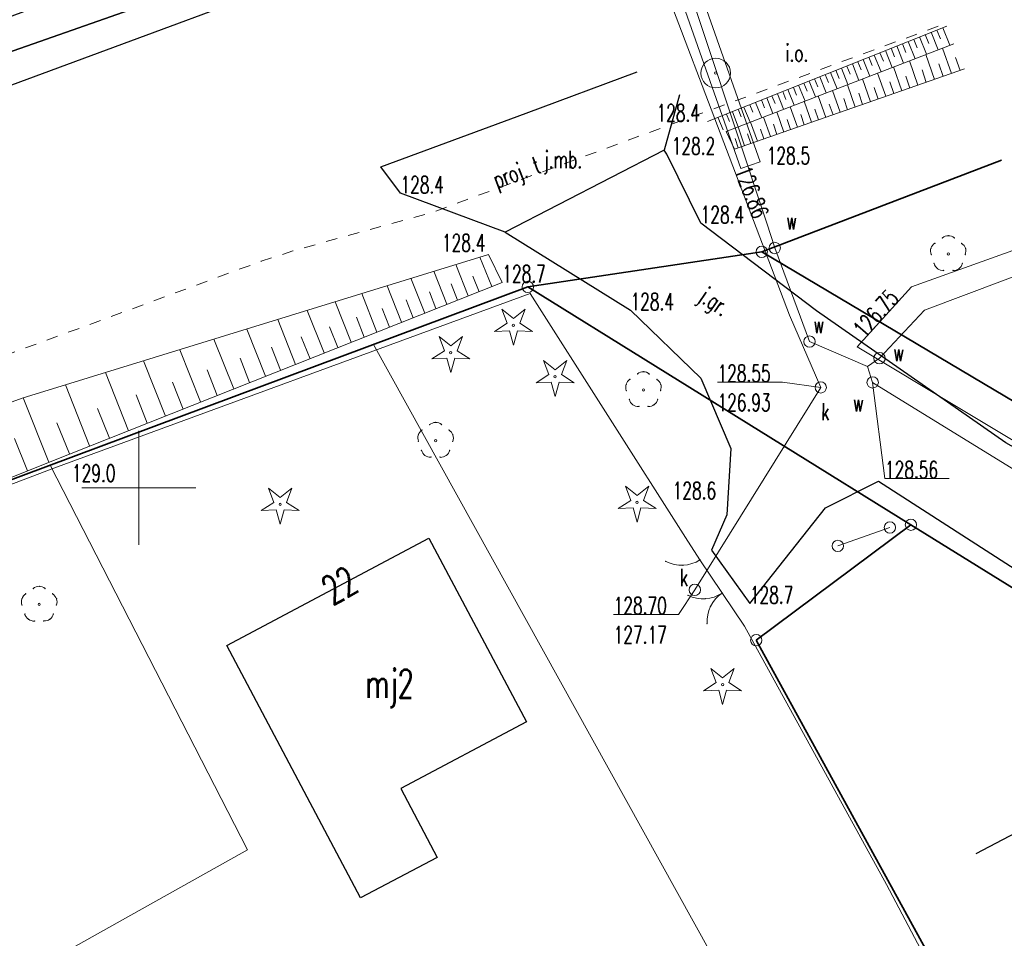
# Model space of a CAD drawing. Header units: metres. Extents: x 0 to 6486189, y 0 to 5958420.
# Tile 19 of 24: x 6485845 to 6485888, y 5958180 to 5958221. Entities that reach past the tile are written whole.
import ezdxf
from ezdxf import colors
from ezdxf.entities.mleader import LeaderData, LeaderLine
from ezdxf.enums import TextEntityAlignment as Align
from ezdxf.math import Vec2, Vec3

# ---------------------------------------------------------------- set-up
doc = ezdxf.new("R2010")
doc.units = ezdxf.units.M
doc.header["$MEASUREMENT"] = 0
doc.set_wipeout_variables(frame=1)
doc.linetypes.add('L_0_03', pattern=[1, 0.5, -0.5])
doc.layers.get('0').update_dxf_attribs({"color": 8, "linetype": 'CONTINUOUS', "lineweight": 13})
for name, color, linetype, lineweight in [('000_INNE__NIEZYDENTYFIKOWANE_', 8, 'CONTINUOUS', 13), ('217_GRANICA_KONTURU_KLASYFIKCYJNEGO', 8, 'CONTINUOUS', 13), ('218_GRANICA_UzYTKU', 8, 'CONTINUOUS', 13), ('219_LINIA_GRANICY', 3, 'CONTINUOUS', 35), ('238_PUNKT_ADRESOWY_BUDYNKU', 8, 'CONTINUOUS', 13), ('312_BUDYNEK__POWIERZCHNIA_', 8, 'CONTINUOUS', 30), ('312_NUMER_EWIDENCYJNY_BUDYNKU_ATR124', 8, 'CONTINUOUS', 13), ('BRAMA__LINIA_', 8, 'CONTINUOUS', 13), ('brama__linia____symbol', 8, 'CONTINUOUS', 13), ('drzewo_iglaste__punkt_', 8, 'CONTINUOUS', 13), ('drzewo_lisciaste__punkt_', 8, 'CONTINUOUS', 13), ('E_proj_opisy', 7, 'CONTINUOUS', 9), ('E_proj_opisy_ośw.', 7, 'CONTINUOUS', 13), ('FURTKA__LINIA_', 8, 'CONTINUOUS', 13), ('furtka__linia____symbol', 8, 'CONTINUOUS', 13), ('INNY_OBIEKT_ORIENTACYJNY__PUNKT__ATR17', 8, 'CONTINUOUS', 13), ('JEZDNIA__POWIERZCHNIA_', 8, 'CONTINUOUS', 25), ('JEZDNIA__POWIERZCHNIA__ATR17', 8, 'CONTINUOUS', 13), ('KRAWezNIK__LINIA_', 8, 'CONTINUOUS', 25), ('OGRODZENIE_TRWAlE__LINIA_', 8, 'CONTINUOUS', 13), ('PLAC__POWIERZCHNIA_', 8, 'CONTINUOUS', 13), ('PRZEWoD_KANALIZACYJNY__LINIA_', 36, 'CONTINUOUS', 13), ('PRZEWoD_TELEKOMUNIKACYJNY___PROJEKTOWANY_LUB_W_BUDOWIE__LINIA____OB__PROJEKTOWANY', 30, 'L_0_03', 13), ('PRZEWoD_TELEKOMUNIKACYJNY___PROJEKTOWANY_LUB_W_BUDOWIE__LINIA____OB__PROJEKTOWANY_ATR1', 30, 'L_0_03', 13), ('PRZEWoD_WODOCIaGOWY__LINIA_', 5, 'CONTINUOUS', 13), ('PUNKT_O_OKREsLONEJ_WYSOKOsCI__SIEc_KANALIZACYJNA__ATR2', 36, 'CONTINUOUS', 13), ('PUNKT_O_OKREsLONEJ_WYSOKOsCI__SIEc_KANALIZACYJNA__ATR3', 36, 'CONTINUOUS', 13), ('PUNKT_O_OKREsLONEJ_WYSOKOsCI__SIEc_WODOCIaGOWA__ATR2', 5, 'CONTINUOUS', 13), ('PUNKT_WYSOKOsCIOWY_NATURALNY_ATR2', 8, 'CONTINUOUS', 13), ('RURA_OCHRONNA___PRZEWoD_WODOCIaGOWY__LINIA_', 5, 'CONTINUOUS', 13), ('siatka', 8, 'CONTINUOUS', 13), ('SKARPA_NIEUMOCNIONA__POWIERZCHNIA_', 8, 'CONTINUOUS', 13), ('SlUP_laCZONY__LINIA_', 1, 'CONTINUOUS', 13), ('slup_laczony__linia____symbol', 1, 'CONTINUOUS', 13), ('wlaz_okragly___siec_kanalizacyjna__punkt_', 36, 'CONTINUOUS', 13), ('WlAZ_OKRaGlY___SIEC_KANALIZACYJNA__PUNKT__ATR17', 36, 'CONTINUOUS', 13), ('wlaz_okragly___siec_wodociagowa__punkt_', 5, 'CONTINUOUS', 13), ('WlAZ_OKRaGlY___SIEC_WODOCIaGOWA__PUNKT__ATR17', 5, 'CONTINUOUS', 13)]:
    doc.layers.add(name, color=color, linetype=linetype, lineweight=lineweight)
doc.styles.add('Andy B', font='arialbd.ttf', dxfattribs={"height": 1.8})
doc.styles.add('Narrow', font='ARIALN.TTF', dxfattribs={"height": 2})
doc.styles.get("Standard").update_dxf_attribs({"font": 'simplex.shx'})

# ---------------------------------------------------------------- blocks, each defined once
blk = doc.blocks.new('GRT')
at = {"color": 0, "linetype": 'Continuous', "lineweight": 18}
blk.add_circle((0, 0), 0.5, dxfattribs=at)
blk = doc.blocks.new('OSP')
at = {"color": 0, "linetype": 'Continuous', "lineweight": 18}
for radius in [1.3, 0.1]:
    blk.add_circle((0, 0), radius, dxfattribs=at)
blk = doc.blocks.new('_None')
blk = doc.blocks.new('opis_wieloninia')
at = {"lineweight": 0, "transparency": 16777216}
blk.add_wipeout([(-0.516, 1.929), (-0.621, 1.898), (-0.734, 1.857), (-0.812, 1.824), (-0.991, 1.733), (-1.12, 1.653), (-1.249, 1.558), (-1.383, 1.44), (-1.498, 1.32), (-1.611, 1.18), (-1.744, 0.973), (-1.831, 0.796), (-1.896, 0.625), (-1.944, 0.457), (-1.982, 0.244), (-1.997, 0), (-1.986, -0.206), (-1.917, -0.559), (-1.808, -0.847), (-1.658, -1.113), (-1.465, -1.357), (-1.283, -1.53), (-1.075, -1.683), (-0.85, -1.807), (-0.519, -1.928), (-0.3, -1.974), (0, -1.997), (0.323, -1.971), (0.68, -1.878), (0.97, -1.745), (1.228, -1.574), (1.414, -1.41), (1.614, -1.175), (1.807, -0.85), (1.93, -0.512), (1.988, -0.192), (1.991, 0.156), (1.923, 0.536), (1.857, 0.734), (1.742, 0.976), (1.569, 1.235), (1.352, 1.469), (1.151, 1.632), (0.911, 1.777), (0.678, 1.878), (0.421, 1.952), (0.316, 1.972), (0.185, 1.988), (0.086, 1.995), (-0.061, 1.996), (-0.171, 1.989), (-0.27, 1.978), (-0.323, 1.971)], dxfattribs=at)
at = {"linetype": 'Continuous', "transparency": 16777216}
blk.add_circle((0, 0), 1.997, dxfattribs=at)
at = {"layer": 'E_proj_opisy', "transparency": 16777216, "style": 'Andy B'}
blk.add_attdef('NR', text='', height=1.8, dxfattribs=at).set_placement((0, 0), align=Align.MIDDLE_CENTER)

msp = doc.modelspace()

# ---------------------------------------------------------------- linework, layer by layer
at = {"layer": '000_INNE__NIEZYDENTYFIKOWANE_', "flags": 128}
for points in [[(6485884.79, 5958220), (6485885.09, 5958219.23)], [(6485885.04, 5958220.1), (6485885.2, 5958219.71)], [(6485885.3, 5958220.2), (6485885.61, 5958219.43)], [(6485883.78, 5958219.59), (6485884.08, 5958218.84)], [(6485884.03, 5958219.69), (6485884.18, 5958219.32)], [(6485884.28, 5958219.8), (6485884.58, 5958219.04)], [(6485884.53, 5958219.9), (6485884.69, 5958219.51)], [(6485882.79, 5958219.2), (6485883.08, 5958218.46)], [(6485883.03, 5958219.3), (6485883.18, 5958218.92)], [(6485883.28, 5958219.4), (6485883.58, 5958218.65)], [(6485883.53, 5958219.5), (6485883.68, 5958219.12)], [(6485885.68, 5958218.19), (6485885.29, 5958219.31)], [(6485881.57, 5958218.71), (6485881.71, 5958218.35)], [(6485881.81, 5958218.81), (6485882.1, 5958218.08)], [(6485882.05, 5958218.91), (6485882.2, 5958218.54)], [(6485882.29, 5958219), (6485882.59, 5958218.27)], [(6485882.54, 5958219.1), (6485882.69, 5958218.73)], [(6485884.21, 5958217.68), (6485883.84, 5958218.75)], [(6485884.94, 5958217.93), (6485884.56, 5958219.03)], [(6485886.06, 5958218.32), (6485885.86, 5958218.89)], [(6485880.61, 5958218.33), (6485880.75, 5958217.97)], [(6485880.85, 5958218.43), (6485881.13, 5958217.71)], [(6485881.09, 5958218.52), (6485881.23, 5958218.16)], [(6485881.33, 5958218.62), (6485881.61, 5958217.89)], [(6485883.5, 5958217.43), (6485883.13, 5958218.48)], [(6485884.57, 5958217.8), (6485884.39, 5958218.35)], [(6485885.31, 5958218.06), (6485885.12, 5958218.61)], [(6485879.43, 5958217.86), (6485879.71, 5958217.16)], [(6485879.67, 5958217.95), (6485879.81, 5958217.6)], [(6485879.9, 5958218.05), (6485880.18, 5958217.34)], [(6485880.14, 5958218.14), (6485880.28, 5958217.79)], [(6485880.37, 5958218.24), (6485880.66, 5958217.52)], [(6485882.12, 5958216.95), (6485881.77, 5958217.95)], [(6485882.8, 5958217.19), (6485882.44, 5958218.21)], [(6485883.85, 5958217.55), (6485883.67, 5958218.08)], [(6485878.5, 5958217.49), (6485878.78, 5958216.8)], [(6485878.74, 5958217.58), (6485878.87, 5958217.24)], [(6485878.97, 5958217.68), (6485879.25, 5958216.98)], [(6485879.2, 5958217.77), (6485879.34, 5958217.42)], [(6485880.8, 5958216.49), (6485880.46, 5958217.45)], [(6485881.45, 5958216.72), (6485881.11, 5958217.7)], [(6485882.46, 5958217.07), (6485882.28, 5958217.57)], [(6485883.15, 5958217.31), (6485882.97, 5958217.83)], [(6485877.34, 5958217.03), (6485877.47, 5958216.69)], [(6485877.57, 5958217.12), (6485877.84, 5958216.44)], [(6485877.8, 5958217.21), (6485877.94, 5958216.87)], [(6485878.04, 5958217.3), (6485878.31, 5958216.62)], [(6485878.27, 5958217.4), (6485878.41, 5958217.05)], [(6485880.16, 5958216.26), (6485879.83, 5958217.21)], [(6485881.12, 5958216.6), (6485880.95, 5958217.09)], [(6485881.78, 5958216.83), (6485881.61, 5958217.33)], [(6485876.31, 5958216.62), (6485876.45, 5958216.29)], [(6485876.57, 5958216.72), (6485876.84, 5958216.05)], [(6485876.83, 5958216.82), (6485876.96, 5958216.49)], [(6485877.08, 5958216.92), (6485877.35, 5958216.25)], [(6485878.92, 5958215.83), (6485878.6, 5958216.73)], [(6485879.53, 5958216.05), (6485879.21, 5958216.97)], [(6485879.84, 5958216.15), (6485879.68, 5958216.62)], [(6485880.48, 5958216.38), (6485880.31, 5958216.85)], [(6485875.43, 5958216.27), (6485875.65, 5958215.72)], [(6485875.8, 5958216.41), (6485875.93, 5958216.08)], [(6485876.06, 5958216.51), (6485876.32, 5958215.85)], [(6485877.73, 5958215.42), (6485877.43, 5958216.28)], [(6485878.32, 5958215.62), (6485878.01, 5958216.51)], [(6485878.62, 5958215.73), (6485878.46, 5958216.17)], [(6485879.22, 5958215.94), (6485879.06, 5958216.39)], [(6485876.59, 5958215.02), (6485876.31, 5958215.85)], [(6485877.16, 5958215.22), (6485876.86, 5958216.06)], [(6485877.44, 5958215.32), (6485877.29, 5958215.74)], [(6485878.02, 5958215.52), (6485877.87, 5958215.96)], [(6485876.32, 5958214.93), (6485876.18, 5958215.33)], [(6485876.87, 5958215.12), (6485876.73, 5958215.54)], [(6485865.5, 5958208.84), (6485864.98, 5958210.13)], [(6485864.46, 5958208.43), (6485863.92, 5958209.8)], [(6485862.56, 5958207.67), (6485861.95, 5958209.2)], [(6485863.53, 5958208.06), (6485862.96, 5958209.51)], [(6485864.94, 5958208.61), (6485864.67, 5958209.29)], [(6485861.54, 5958207.27), (6485860.9, 5958208.87)], [(6485864, 5958208.24), (6485863.72, 5958208.95)], [(6485860.46, 5958206.84), (6485859.79, 5958208.53)], [(6485863.05, 5958207.87), (6485862.76, 5958208.61)], [(6485859.33, 5958206.39), (6485858.62, 5958208.17)], [(6485862.05, 5958207.47), (6485861.74, 5958208.25)], [(6485858.14, 5958205.92), (6485857.39, 5958207.79)], [(6485859.9, 5958206.62), (6485859.56, 5958207.49)], [(6485861.01, 5958207.06), (6485860.68, 5958207.88)], [(6485856.88, 5958205.42), (6485856.1, 5958207.39)], [(6485858.74, 5958206.16), (6485858.38, 5958207.07)], [(6485855.56, 5958204.9), (6485854.74, 5958206.97)], [(6485857.52, 5958205.67), (6485857.13, 5958206.63)], [(6485854.17, 5958204.35), (6485853.3, 5958206.53)], [(6485856.23, 5958205.16), (6485855.83, 5958206.17)], [(6485852.71, 5958203.77), (6485851.8, 5958206.06)], [(6485851.17, 5958203.15), (6485850.21, 5958205.57)], [(6485854.87, 5958204.62), (6485854.45, 5958205.69)], [(6485849.55, 5958202.51), (6485848.54, 5958205.06)], [(6485853.45, 5958204.06), (6485853, 5958205.18)], [(6485847.84, 5958201.84), (6485846.78, 5958204.52)], [(6485851.95, 5958203.46), (6485851.48, 5958204.64)], [(6485850.37, 5958202.84), (6485849.88, 5958204.08)], [(6485846.05, 5958201.12), (6485844.93, 5958203.95)], [(6485848.71, 5958202.18), (6485848.19, 5958203.48)], [(6485846.96, 5958201.49), (6485846.41, 5958202.86)], [(6485845.12, 5958200.75), (6485844.54, 5958202.17)]]:
    msp.add_lwpolyline(points, dxfattribs=at)
at = {"layer": '217_GRANICA_KONTURU_KLASYFIKCYJNEGO', "flags": 128}
for points in [[(6485887.88, 5958214.38), (6485877.35, 5958210.36)], [(6485877.35, 5958210.36), (6485893.39, 5958200.83)], [(6485867.08, 5958208.82), (6485860.31, 5958206.3)], [(6485883.9, 5958198.38), (6485867.08, 5958208.82)], [(6485860.31, 5958206.3), (6485878.07, 5958174.24)], [(6485846.11, 5958201), (6485827.17, 5958193.93)], [(6485854.78, 5958184.1), (6485846.11, 5958201)], [(6485897.93, 5958189.68), (6485883.9, 5958198.38)], [(6485837.96, 5958174.69), (6485854.78, 5958184.1)]]:
    msp.add_lwpolyline(points, dxfattribs=at)
at = {"layer": '218_GRANICA_UzYTKU', "flags": 128}
for points in [[(6485887.88, 5958214.38), (6485877.35, 5958210.36)], [(6485877.35, 5958210.36), (6485867.08, 5958208.82)], [(6485893.39, 5958200.83), (6485877.35, 5958210.36)], [(6485867.08, 5958208.82), (6485860.31, 5958206.3)], [(6485883.9, 5958198.38), (6485867.08, 5958208.82)], [(6485860.31, 5958206.3), (6485846.11, 5958201)], [(6485878.07, 5958174.24), (6485860.31, 5958206.3)], [(6485846.11, 5958201), (6485827.17, 5958193.93)], [(6485854.78, 5958184.1), (6485846.11, 5958201)], [(6485897.93, 5958189.68), (6485883.9, 5958198.38)], [(6485837.96, 5958174.69), (6485854.78, 5958184.1)]]:
    msp.add_lwpolyline(points, dxfattribs=at)
at = {"layer": '219_LINIA_GRANICY', "flags": 128}
for points in [[(6485877.35, 5958210.36), (6485887.88, 5958214.38)], [(6485867.08, 5958208.82), (6485877.35, 5958210.36)], [(6485877.35, 5958210.36), (6485893.39, 5958200.83)], [(6485827.17, 5958193.93), (6485867.08, 5958208.82)], [(6485867.08, 5958208.82), (6485883.9, 5958198.38)], [(6485877.11, 5958193.31), (6485883.9, 5958198.38)], [(6485897.93, 5958189.68), (6485883.9, 5958198.38)], [(6485877.11, 5958193.31), (6485885.94, 5958177.2)]]:
    msp.add_lwpolyline(points, dxfattribs=at)
at = {"layer": '312_BUDYNEK__POWIERZCHNIA_', "flags": 128}
for points in [[(6485853.87, 5958193.08), (6485862.74, 5958197.79)], [(6485862.74, 5958197.79), (6485867.02, 5958189.72)], [(6485859.74, 5958182), (6485853.87, 5958193.08)], [(6485867.02, 5958189.72), (6485861.51, 5958186.8)], [(6485861.51, 5958186.8), (6485863.1, 5958183.77)], [(6485863.1, 5958183.77), (6485859.74, 5958182)]]:
    msp.add_lwpolyline(points, dxfattribs=at)
at = {"layer": 'BRAMA__LINIA_', "flags": 128}
msp.add_lwpolyline([(6485876.59, 5958193.92), (6485874.64, 5958196.84)], dxfattribs=at)
at = {"layer": 'brama__linia____symbol'}
for centre, radius, start, end in [((6485874.782, 5958196.616), 1.489, 243.5598, 303.9874), ((6485876.447, 5958194.133), 1.499, 123.7012, 183.7575)]:
    msp.add_arc(centre, radius, start, end, dxfattribs=at)
for p in [(6485875.62, 5958195.38), (6485875.62, 5958195.38), (6485874.12, 5958195.28), (6485874.88, 5958195.13), (6485875.1, 5958194.8), (6485874.95, 5958194.03)]:
    msp.add_point(p, dxfattribs=at)
at = {"layer": 'drzewo_iglaste__punkt_', "flags": 128}
for points in [[(6485866.17, 5958207.23), (6485865.94, 5958207.85)], [(6485865.94, 5958207.85), (6485866.45, 5958207.44)], [(6485866.45, 5958207.44), (6485866.96, 5958207.85)], [(6485866.96, 5958207.85), (6485866.73, 5958207.23)], [(6485865.62, 5958206.87), (6485866.17, 5958207.23)], [(6485866.73, 5958207.23), (6485867.28, 5958206.87)], [(6485863.42, 5958206.02), (6485863.19, 5958206.64)], [(6485863.19, 5958206.64), (6485863.7, 5958206.23)], [(6485863.7, 5958206.23), (6485864.21, 5958206.64)], [(6485864.21, 5958206.64), (6485863.98, 5958206.02)], [(6485866.28, 5958206.9), (6485865.62, 5958206.87)], [(6485866.45, 5958206.27), (6485866.28, 5958206.9)], [(6485866.63, 5958206.9), (6485866.45, 5958206.27)], [(6485867.28, 5958206.87), (6485866.63, 5958206.9)], [(6485862.87, 5958205.66), (6485863.42, 5958206.02)], [(6485863.98, 5958206.02), (6485864.53, 5958205.66)], [(6485863.53, 5958205.69), (6485862.87, 5958205.66)], [(6485863.7, 5958205.06), (6485863.53, 5958205.69)], [(6485863.88, 5958205.69), (6485863.7, 5958205.06)], [(6485864.53, 5958205.66), (6485863.88, 5958205.69)], [(6485868, 5958204.97), (6485867.77, 5958205.59)], [(6485867.77, 5958205.59), (6485868.28, 5958205.18)], [(6485868.28, 5958205.18), (6485868.79, 5958205.59)], [(6485868.79, 5958205.59), (6485868.56, 5958204.97)], [(6485867.45, 5958204.61), (6485868, 5958204.97)], [(6485868.56, 5958204.97), (6485869.11, 5958204.61)], [(6485868.11, 5958204.64), (6485867.45, 5958204.61)], [(6485868.28, 5958204.01), (6485868.11, 5958204.64)], [(6485868.46, 5958204.64), (6485868.28, 5958204.01)], [(6485869.11, 5958204.61), (6485868.46, 5958204.64)], [(6485855.93, 5958199.36), (6485855.7, 5958199.98)], [(6485855.7, 5958199.98), (6485856.21, 5958199.57)], [(6485856.21, 5958199.57), (6485856.72, 5958199.98)], [(6485856.72, 5958199.98), (6485856.49, 5958199.36)], [(6485871.6, 5958199.45), (6485871.37, 5958200.07)], [(6485871.37, 5958200.07), (6485871.88, 5958199.66)], [(6485871.88, 5958199.66), (6485872.39, 5958200.07)], [(6485872.39, 5958200.07), (6485872.16, 5958199.45)], [(6485855.38, 5958199), (6485855.93, 5958199.36)], [(6485856.49, 5958199.36), (6485857.04, 5958199)], [(6485871.05, 5958199.09), (6485871.6, 5958199.45)], [(6485872.16, 5958199.45), (6485872.71, 5958199.09)], [(6485856.04, 5958199.03), (6485855.38, 5958199)], [(6485856.21, 5958198.4), (6485856.04, 5958199.03)], [(6485856.38, 5958199.03), (6485856.21, 5958198.4)], [(6485857.04, 5958199), (6485856.38, 5958199.03)], [(6485871.71, 5958199.12), (6485871.05, 5958199.09)], [(6485871.88, 5958198.49), (6485871.71, 5958199.12)], [(6485872.05, 5958199.12), (6485871.88, 5958198.49)], [(6485872.71, 5958199.09), (6485872.05, 5958199.12)], [(6485875.35, 5958191.45), (6485875.12, 5958192.07)], [(6485875.12, 5958192.07), (6485875.63, 5958191.66)], [(6485875.63, 5958191.66), (6485876.14, 5958192.07)], [(6485876.14, 5958192.07), (6485875.91, 5958191.45)], [(6485874.8, 5958191.09), (6485875.35, 5958191.45)], [(6485875.46, 5958191.12), (6485874.8, 5958191.09)], [(6485875.63, 5958190.49), (6485875.46, 5958191.12)], [(6485875.8, 5958191.12), (6485875.63, 5958190.49)], [(6485876.46, 5958191.09), (6485875.8, 5958191.12)], [(6485875.91, 5958191.45), (6485876.46, 5958191.09)]]:
    msp.add_lwpolyline(points, dxfattribs=at)
at = {"layer": 'drzewo_iglaste__punkt_'}
for centre in [(6485866.45, 5958207.14), (6485863.7, 5958205.93), (6485868.28, 5958204.88), (6485856.21, 5958199.27), (6485871.88, 5958199.36), (6485875.63, 5958191.36)]:
    msp.add_circle(centre, 0.05, dxfattribs=at)
at = {"layer": 'drzewo_lisciaste__punkt_'}
for centre in [(6485885.54, 5958210.27), (6485872.16, 5958204.3), (6485863.03, 5958202.07), (6485845.63, 5958194.88)]:
    msp.add_circle(centre, 0.05, dxfattribs=at)
for centre, radius, start, end in [((6485885.55, 5958210.645), 0.425, 52.5896, 129.4999), ((6485885.151, 5958210.401), 0.389, 120.6926, 203.969), ((6485885.962, 5958210.412), 0.354, 332.3684, 62.908), ((6485885.325, 5958209.951), 0.417, 193.2951, 271.9225), ((6485885.757, 5958209.957), 0.42, 267.7524, 345.837), ((6485872.154, 5958204.717), 0.383, 46.9838, 131.7347), ((6485871.816, 5958204.417), 0.436, 124.9606, 199.9025), ((6485872.566, 5958204.431), 0.373, 334.9054, 61.5091), ((6485871.917, 5958203.957), 0.381, 190.8218, 276.253), ((6485872.393, 5958203.983), 0.407, 265.4508, 345.8212), ((6485863.039, 5958202.419), 0.451, 54.5989, 127.3122), ((6485862.651, 5958202.201), 0.399, 121.9949, 203.3705), ((6485863.37, 5958202.172), 0.445, 342.1852, 55.7452), ((6485862.777, 5958201.711), 0.361, 188.6267, 278.0926), ((6485863.246, 5958201.762), 0.424, 267.9109, 345.2567), ((6485845.632, 5958195.282), 0.398, 49.3729, 131.1198), ((6485845.292, 5958194.99), 0.444, 125.1019, 198.7295), ((6485846.016, 5958194.995), 0.397, 338.3527, 60.1556), ((6485845.428, 5958194.609), 0.462, 198.83, 270.1016), ((6485845.865, 5958194.56), 0.403, 265.2333, 346.2716)]:
    msp.add_arc(centre, radius, start, end, dxfattribs=at)
for p in [(6485885.28, 5958210.97), (6485885.54, 5958211.07), (6485885.8, 5958210.97), (6485884.78, 5958210.52), (6485884.95, 5958210.74), (6485886.13, 5958210.74), (6485886.3, 5958210.52), (6485884.79, 5958210.24), (6485886.29, 5958210.24), (6485884.92, 5958209.85), (6485886.16, 5958209.85), (6485885.07, 5958209.62), (6485885.34, 5958209.55), (6485885.74, 5958209.55), (6485886.01, 5958209.62), (6485871.9, 5958205), (6485872.16, 5958205.1), (6485872.42, 5958205), (6485871.4, 5958204.55), (6485871.57, 5958204.77), (6485872.75, 5958204.77), (6485872.92, 5958204.55), (6485871.41, 5958204.27), (6485872.91, 5958204.27), (6485871.54, 5958203.88), (6485871.69, 5958203.65), (6485871.96, 5958203.58), (6485872.36, 5958203.58), (6485872.63, 5958203.65), (6485872.78, 5958203.88), (6485862.77, 5958202.77), (6485863.03, 5958202.87), (6485863.29, 5958202.77), (6485862.27, 5958202.32), (6485862.44, 5958202.54), (6485863.62, 5958202.54), (6485863.79, 5958202.32), (6485862.28, 5958202.04), (6485863.78, 5958202.04), (6485862.41, 5958201.65), (6485862.56, 5958201.42), (6485863.5, 5958201.42), (6485863.65, 5958201.65), (6485862.83, 5958201.35), (6485863.23, 5958201.35), (6485845.37, 5958195.58), (6485845.63, 5958195.68), (6485845.89, 5958195.58), (6485844.87, 5958195.13), (6485845.04, 5958195.35), (6485846.22, 5958195.35), (6485846.39, 5958195.13), (6485844.88, 5958194.85), (6485846.38, 5958194.85), (6485845.01, 5958194.46), (6485845.16, 5958194.23), (6485845.43, 5958194.16), (6485845.83, 5958194.16), (6485846.1, 5958194.23), (6485846.25, 5958194.46)]:
    msp.add_point(p, dxfattribs=at)
at = {"layer": 'FURTKA__LINIA_', "flags": 128}
msp.add_lwpolyline([(6485874.64, 5958196.84), (6485874.01, 5958197.82)], dxfattribs=at)
at = {"layer": 'furtka__linia____symbol'}
msp.add_arc((6485873.828, 5958198.105), 1.503, 242.7945, 302.6615, dxfattribs=at)
for p in [(6485873.14, 5958196.77), (6485874.64, 5958196.84), (6485873.9, 5958196.6)]:
    msp.add_point(p, dxfattribs=at)
at = {"layer": 'JEZDNIA__POWIERZCHNIA_', "flags": 128}
for points in [[(6485783.32, 5958195.23), (6485784.56, 5958198.65), (6485787.48, 5958199.73), (6485788.01, 5958198.53), (6485807.51, 5958205.66), (6485808.19, 5958207.38), (6485813.47, 5958209.26), (6485813.63, 5958208.84), (6485821.08, 5958210.96), (6485834.53, 5958215.71), (6485849.62, 5958220.99), (6485866.77, 5958227.17), (6485868.14, 5958228.53), (6485868.81, 5958229.63), (6485873.12, 5958231.14), (6485874.93, 5958230.52), (6485880.48, 5958232.56)], [(6485881.01, 5958231.25), (6485863.96, 5958224.93), (6485840.52, 5958216.24), (6485816.93, 5958207.61), (6485793.62, 5958198.99)], [(6485813.47, 5958209.26), (6485813.63, 5958208.84), (6485821.08, 5958210.96), (6485834.53, 5958215.71), (6485849.62, 5958220.99), (6485866.77, 5958227.17), (6485868.14, 5958228.53), (6485868.81, 5958229.63), (6485868.9, 5958229.66)], [(6485868.81, 5958229.63), (6485868.14, 5958228.53), (6485866.77, 5958227.17), (6485849.62, 5958220.99), (6485834.53, 5958215.71), (6485821.08, 5958210.96), (6485813.63, 5958208.84), (6485813.47, 5958209.26), (6485815.83, 5958210.2), (6485839.38, 5958218.86), (6485862.95, 5958227.56)], [(6485873.74, 5958217.25), (6485873.07, 5958214.83), (6485866.09, 5958211.23), (6485861.49, 5958212.93), (6485860.63, 5958214.1), (6485867.01, 5958216.45), (6485871.88, 5958218.26)], [(6485894.36, 5958198.44), (6485888.06, 5958201.98), (6485879.75, 5958207.77), (6485874.67, 5958211.62), (6485873.19, 5958214.65), (6485873.07, 5958214.83)], [(6485866.09, 5958211.23), (6485871.59, 5958207.8), (6485874.68, 5958204.82), (6485875.99, 5958201.73), (6485875.82, 5958198.82), (6485875.14, 5958197.27), (6485876.83, 5958194.92), (6485880.15, 5958199.12), (6485882.47, 5958200.3), (6485890.2, 5958195.31), (6485893.87, 5958193.15), (6485895.42, 5958195.85)]]:
    msp.add_lwpolyline(points, dxfattribs=at)
at = {"layer": 'KRAWezNIK__LINIA_', "flags": 128}
msp.add_lwpolyline([(6485886.76, 5958183.94), (6485891.45, 5958186.4), (6485894.53, 5958180.66), (6485889.81, 5958178.18)], dxfattribs=at)
at = {"layer": 'OGRODZENIE_TRWAlE__LINIA_', "flags": 128}
for points in [[(6485882.83, 5958182.58), (6485876.59, 5958193.92), (6485874.64, 5958196.84), (6485874.01, 5958197.82), (6485867.18, 5958208.53), (6485846.27, 5958200.86), (6485827.44, 5958193.71), (6485831.51, 5958186.54), (6485839.11, 5958173.01), (6485831.57, 5958168.57)], [(6485885.69, 5958177.15), (6485882.83, 5958182.58)]]:
    msp.add_lwpolyline(points, dxfattribs=at)
at = {"layer": 'PLAC__POWIERZCHNIA_', "flags": 128}
msp.add_lwpolyline([(6485886.76, 5958183.94), (6485891.45, 5958186.4), (6485894.53, 5958180.66), (6485889.81, 5958178.18)], dxfattribs=at)
at = {"layer": 'PRZEWoD_KANALIZACYJNY__LINIA_', "flags": 128}
for points in [[(6485867.87, 5958235.67), (6485870.16, 5958229.72), (6485878.57, 5958207.58), (6485879.94, 5958204.41), (6485874.41, 5958195.52)], [(6485889.35, 5958210.77), (6485883.92, 5958208.83), (6485881.54, 5958206.19)], [(6485881.54, 5958206.19), (6485890.63, 5958200.73), (6485894.31, 5958198.57)]]:
    msp.add_lwpolyline(points, dxfattribs=at)
at = {"layer": 'PRZEWoD_TELEKOMUNIKACYJNY___PROJEKTOWANY_LUB_W_BUDOWIE__LINIA____OB__PROJEKTOWANY', "flags": 128}
msp.add_lwpolyline([(6485740.86, 5958167.81), (6485745.47, 5958169.57), (6485745.86, 5958169.71), (6485751.67, 5958171.8), (6485764.05, 5958176.35), (6485765.6, 5958176.92), (6485799.98, 5958189.57), (6485851.34, 5958208.46), (6485855.38, 5958209.95), (6485856.76, 5958210.4), (6485856.96, 5958210.46), (6485862.87, 5958212.09), (6485864.42, 5958212.66), (6485885.43, 5958220.39)], dxfattribs=at)
at = {"layer": 'PRZEWoD_WODOCIaGOWY__LINIA_', "flags": 128}
for points in [[(6485868.74, 5958237.3), (6485868.94, 5958236.49), (6485873.58, 5958223.66), (6485877.57, 5958211.62), (6485877.92, 5958210.53), (6485879.45, 5958206.42), (6485882, 5958205.33)], [(6485882, 5958205.33), (6485882.52, 5958205.69), (6485884.49, 5958207.8), (6485889.75, 5958209.77)], [(6485895.07, 5958196.71), (6485882.22, 5958204.63), (6485882, 5958205.33)]]:
    msp.add_lwpolyline(points, dxfattribs=at)
at = {"layer": 'PUNKT_O_OKREsLONEJ_WYSOKOsCI__SIEc_KANALIZACYJNA__ATR2', "flags": 128}
for points in [[(6485879.94, 5958204.41), (6485878.26, 5958204.64), (6485875.41, 5958204.64)], [(6485874.41, 5958195.52), (6485873.7, 5958194.44), (6485870.85, 5958194.44)]]:
    msp.add_lwpolyline(points, dxfattribs=at)
at = {"layer": 'PUNKT_O_OKREsLONEJ_WYSOKOsCI__SIEc_WODOCIaGOWA__ATR2', "flags": 128}
msp.add_lwpolyline([(6485882.22, 5958204.63), (6485882.76, 5958200.41), (6485885.58, 5958200.41)], dxfattribs=at)
at = {"layer": 'RURA_OCHRONNA___PRZEWoD_WODOCIaGOWY__LINIA_', "flags": 128}
msp.add_lwpolyline([(6485870.33, 5958234.06), (6485877.28, 5958214.32), (6485876.44, 5958214.02), (6485869.48, 5958233.76)], dxfattribs=at)
at = {"layer": 'siatka', "flags": 128}
for points in [[(6485850, 5958197.5), (6485850, 5958202.5)], [(6485847.5, 5958200), (6485852.5, 5958200)]]:
    msp.add_lwpolyline(points, dxfattribs=at)
at = {"layer": 'SKARPA_NIEUMOCNIONA__POWIERZCHNIA_', "flags": 128}
for points in [[(6485874.97, 5958216.08), (6485885.48, 5958220.27)], [(6485886.25, 5958218.39), (6485876.16, 5958214.87), (6485875.79, 5958215.65), (6485885.79, 5958219.5)], [(6485885.79, 5958219.5), (6485875.79, 5958215.65)], [(6485751.41, 5958169.35), (6485774.98, 5958177.71), (6485798.16, 5958186.72), (6485821.42, 5958195.37), (6485844.88, 5958203.93), (6485865.36, 5958210.25), (6485865.96, 5958209.02), (6485845.96, 5958201.09), (6485822.45, 5958191.64), (6485799.18, 5958183.8), (6485775.64, 5958175.69), (6485752.19, 5958167.6)]]:
    msp.add_lwpolyline(points, dxfattribs=at)
at = {"layer": 'SlUP_laCZONY__LINIA_', "flags": 128}
msp.add_lwpolyline([(6485882.98, 5958198.26), (6485880.69, 5958197.45)], dxfattribs=at)
msp.add_lwpolyline([(6485882.98, 5958198.26), (6485880.69, 5958197.45)], dxfattribs=at)
at = {"layer": 'slup_laczony__linia____symbol'}
for centre in [(6485882.98, 5958198.26), (6485880.69, 5958197.45)]:
    msp.add_circle(centre, 0.25, dxfattribs=at)
at = {"layer": 'wlaz_okragly___siec_kanalizacyjna__punkt_'}
for centre in [(6485879.94, 5958204.41), (6485874.41, 5958195.52)]:
    msp.add_circle(centre, 0.25, dxfattribs=at)
at = {"layer": 'wlaz_okragly___siec_wodociagowa__punkt_'}
for centre in [(6485877.92, 5958210.53), (6485879.45, 5958206.42), (6485882.52, 5958205.69), (6485882.22, 5958204.63)]:
    msp.add_circle(centre, 0.25, dxfattribs=at)

# ---------------------------------------------------------------- block references
at = {"xscale": 0.5, "yscale": 0.5, "zscale": 0.5}
for name, p in [('OSP', (6485875.33, 5958218.21)), ('GRT', (6485877.35, 5958210.36)), ('GRT', (6485867.08, 5958208.82)), ('GRT', (6485883.9, 5958198.38)), ('GRT', (6485877.11, 5958193.31))]:
    msp.add_blockref(name, p, dxfattribs=at)

# ---------------------------------------------------------------- texts
at = {"layer": '238_PUNKT_ADRESOWY_BUDYNKU', "width": 0.66}
msp.add_text('22', height=1.25, rotation=28.8, dxfattribs=at).set_placement((6485858.5, 5958194.83))
at = {"layer": '312_NUMER_EWIDENCYJNY_BUDYNKU_ATR124', "width": 0.66}
msp.add_text('mj2', height=1.25, dxfattribs=at).set_placement((6485859.95, 5958190.78))
at = {"layer": 'INNY_OBIEKT_ORIENTACYJNY__PUNKT__ATR17', "width": 0.66}
msp.add_text('i.o.', height=0.75, dxfattribs=at).set_placement((6485878.4, 5958218.72))
at = {"layer": 'JEZDNIA__POWIERZCHNIA__ATR17', "width": 0.66}
msp.add_text('j.mb.', height=0.75, dxfattribs=at).set_placement((6485867.79, 5958214.04))
msp.add_text('j.gr.', height=0.75, rotation=325.5, dxfattribs=at).set_placement((6485874.53, 5958208.25))
at = {"layer": 'PRZEWoD_TELEKOMUNIKACYJNY___PROJEKTOWANY_LUB_W_BUDOWIE__LINIA____OB__PROJEKTOWANY_ATR1', "width": 0.66}
msp.add_text('proj. t', height=0.75, rotation=20.2, dxfattribs=at).set_placement((6485865.73, 5958213.14))
at = {"layer": 'PUNKT_O_OKREsLONEJ_WYSOKOsCI__SIEc_KANALIZACYJNA__ATR2', "width": 0.66}
for s, rotation, p in [('126.86', 290.8, (6485876.15, 5958213.94)), ('126.75', 48, (6485881.86, 5958206.54))]:
    msp.add_text(s, height=0.75, rotation=rotation, dxfattribs=at).set_placement(p)
for s, p in [('128.55', (6485875.41, 5958204.65)), ('128.70', (6485870.85, 5958194.45))]:
    msp.add_text(s, height=0.75, dxfattribs=at).set_placement(p)
at = {"layer": 'PUNKT_O_OKREsLONEJ_WYSOKOsCI__SIEc_KANALIZACYJNA__ATR3', "width": 0.66}
for s, p in [('126.93', (6485875.41, 5958203.37)), ('127.17', (6485870.85, 5958193.17))]:
    msp.add_text(s, height=0.75, dxfattribs=at).set_placement(p)
at = {"layer": 'PUNKT_O_OKREsLONEJ_WYSOKOsCI__SIEc_WODOCIaGOWA__ATR2', "width": 0.66}
msp.add_text('128.56', height=0.75, dxfattribs=at).set_placement((6485882.76, 5958200.42))
at = {"layer": 'PUNKT_WYSOKOsCIOWY_NATURALNY_ATR2', "width": 0.66}
for s, p in [('128.4', (6485872.73, 5958216.09)), ('128.2', (6485873.4, 5958214.63)), ('128.5', (6485877.57, 5958214.21)), ('128.4', (6485861.49, 5958212.93)), ('128.4', (6485874.67, 5958211.62)), ('128.4', (6485863.31, 5958210.38)), ('128.7', (6485865.96, 5958209.02)), ('128.4', (6485871.59, 5958207.8)), ('129.0', (6485847.07, 5958200.27)), ('128.6', (6485873.44, 5958199.5)), ('128.7', (6485876.83, 5958194.92))]:
    msp.add_text(s, height=0.75, dxfattribs=at).set_placement(p)
at = {"layer": 'WlAZ_OKRaGlY___SIEC_KANALIZACYJNA__PUNKT__ATR17', "width": 0.66}
msp.add_text('k', height=0.75, rotation=359, dxfattribs=at).set_placement((6485879.96, 5958202.97))
msp.add_text('k', height=0.75, dxfattribs=at).set_placement((6485873.76, 5958195.69))
at = {"layer": 'WlAZ_OKRaGlY___SIEC_WODOCIaGOWA__PUNKT__ATR17', "width": 0.66}
for p in [(6485878.43, 5958211.35), (6485879.62, 5958206.79), (6485883.13, 5958205.57), (6485881.36, 5958203.36)]:
    msp.add_text('w', height=0.75, rotation=359.3, dxfattribs=at).set_placement(p)

# ---------------------------------------------------------------- next in the draw order: leaders
at = {"layer": 'E_proj_opisy_ośw.', "color": 10}
ml = msp.add_multileader_mtext('Standard', dxfattribs=at)
ml.set_content('\\A1;LT 102', color=10, style='Narrow')
ml.set_leader_properties(color=256)
ml.set_arrow_properties(name='NONE')
ml.build(insert=Vec2(0, 0))
ml.multileader.update_dxf_attribs({"leader_type": 0, "has_dogleg": 0, "has_text_frame": 1, "text_left_attachment_type": 3, "dogleg_length": 0.36, "arrow_head_size": 0, "scale": 0.7})
ctx = ml.context
ctx.base_point, ctx.scale, ctx.char_height, ctx.arrow_head_size, ctx.landing_gap_size, ctx.plane_origin = Vec3(6485994.313, 5958220.028), 0.7, 1.2, 0, 0.42, Vec3(6486842.277, 5958114.144)
ctx.left_attachment = 3
notes = []
notes.append((ctx, [(0, (0, 0, 0), (0, 0), (1, 0), 1, [])]))
ctx.mtext.insert, ctx.mtext.defined_height, ctx.mtext.line_spacing_factor, ctx.mtext.flow_direction = Vec3(6485994.733, 5958220.54), 0.924, 0.266667, 5
ctx.mtext.has_bg_fill, ctx.mtext.bg_color, ctx.mtext.bg_scale_factor, ctx.mtext.bg_transparency, ctx.mtext.use_window_bg_color = 1, -1073741824, 1.5, 0, 1
for ctx, leaders in notes:
    for number, flags, end, landing, length, lines in leaders:
        leader = LeaderData()
        leader.index, (leader.has_last_leader_line, leader.has_dogleg_vector, leader.attachment_direction) = number, flags
        leader.last_leader_point, leader.dogleg_vector, leader.dogleg_length = Vec3(end), Vec3(landing), length
        for number, points, colour, breaks in lines:
            line = LeaderLine()
            line.index, line.vertices, line.color, line.breaks = number, Vec3.list(points), colors.encode_raw_color(colour), breaks
            leader.lines.append(line)
        ctx.leaders.append(leader)

# ---------------------------------------------------------------- next in the draw order: leaders
at = {"layer": 'E_proj_opisy', "linetype": 'Continuous', "transparency": 33554687}
ml = msp.add_multileader_block('Standard', dxfattribs=at)
ml.set_content('opis_wieloninia', color=256, scale=1.365354)
ml.set_attribute('NR', '1', width=0)
ml.set_leader_properties(color=256, linetype='ByLayer', lineweight=-1)
ml.build(insert=Vec2(0, 0))
ml.multileader.update_dxf_attribs({"has_text_frame": 1, "text_right_attachment_type": 6, "dogleg_length": 0.3, "arrow_head_size": 1.02, "block_connection_type": 1})
ctx = ml.context
ctx.base_point, ctx.char_height, ctx.arrow_head_size, ctx.landing_gap_size, ctx.plane_origin, ctx.plane_x_axis, ctx.plane_y_axis = Vec3(6486009.363, 5958191.862), 1.36, 1.02, 0.68, Vec3(6486021.775, 5958195.973), Vec3(0.999998, 0.002204), Vec3(-0.002204, 0.999998)
ctx.right_attachment, ctx.attachment_type = 6, 1
notes = []
notes.append((ctx, [(0, (0, 0, 0), (0, 0), (1, 0), 1, [])]))
ctx.block.insert, ctx.block.rotation = Vec3(6486012.09, 5958191.868), 0.002204
ml = msp.add_multileader_block('Standard', dxfattribs=at)
ml.set_content('opis_wieloninia', color=256, scale=1.365354)
ml.set_attribute('NR', '2', width=0)
ml.set_leader_properties(color=256, linetype='ByLayer', lineweight=-1)
ml.build(insert=Vec2(0, 0))
ml.multileader.update_dxf_attribs({"has_text_frame": 1, "text_right_attachment_type": 6, "dogleg_length": 0.3, "arrow_head_size": 1.02, "block_connection_type": 1})
ctx = ml.context
ctx.base_point, ctx.char_height, ctx.arrow_head_size, ctx.landing_gap_size, ctx.plane_origin, ctx.plane_x_axis, ctx.plane_y_axis = Vec3(6486009.363, 5958182.77), 1.36, 1.02, 0.68, Vec3(6486021.775, 5958186.881), Vec3(0.999998, 0.002204), Vec3(-0.002204, 0.999998)
ctx.right_attachment, ctx.attachment_type = 6, 1
notes.append((ctx, [(0, (0, 0, 0), (0, 0), (1, 0), 1, [])]))
ctx.block.insert, ctx.block.rotation = Vec3(6486012.09, 5958182.776), 0.002204
for ctx, leaders in notes:
    for number, flags, end, landing, length, lines in leaders:
        leader = LeaderData()
        leader.index, (leader.has_last_leader_line, leader.has_dogleg_vector, leader.attachment_direction) = number, flags
        leader.last_leader_point, leader.dogleg_vector, leader.dogleg_length = Vec3(end), Vec3(landing), length
        for number, points, colour, breaks in lines:
            line = LeaderLine()
            line.index, line.vertices, line.color, line.breaks = number, Vec3.list(points), colors.encode_raw_color(colour), breaks
            leader.lines.append(line)
        ctx.leaders.append(leader)

doc.saveas('drawing.dxf')
